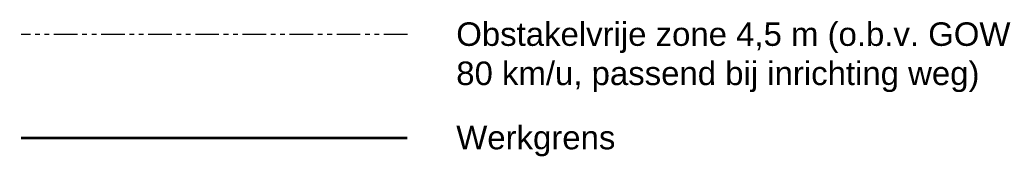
# Model space of a CAD drawing. Header units: metres. Extents: x 233718 to 238088, y 502342 to 506323.
# Tile 12 of 17: x 235416 to 235520, y 502944 to 502959. Entities that reach past the tile are written whole.
import ezdxf

# ---------------------------------------------------------------- set-up
doc = ezdxf.new("R2010")
doc.units = ezdxf.units.M
doc.linetypes.add('PHANTOM', pattern=[2.5, 1.25, -0.25, 0.25, -0.25, 0.25, -0.25])
doc.layers.add('Goud-obstakelvrije ruimte', color=102, linetype='PHANTOM')
doc.layers.add('Goud-werkgrens', color=210, linetype='PHANTOM')
doc.layers.add('Goud-ontwerp', color=7, linetype='Continuous', lineweight=35)
doc.styles.add('arial', font='arial.ttf')

msp = doc.modelspace()

# ---------------------------------------------------------------- linework, layer by layer
at = {"layer": 'Goud-obstakelvrije ruimte', "ltscale": 2}
msp.add_line((235457.06, 502957.32), (235416.07, 502957.32), dxfattribs=at)
at = {"layer": 'Goud-werkgrens', "const_width": 0.3, "flags": 128}
msp.add_lwpolyline([(235457.06, 502946.32), (235416.07, 502946.32)], dxfattribs=at)

# ---------------------------------------------------------------- texts
at = {"layer": 'Goud-ontwerp', "color": 7, "linetype": 'Continuous', "char_height": 2.5, "attachment_point": 1, "style": 'arial'}
for s, width, insert in [('Obstakelvrije zone 4,5 m (o.b.v. GOW 80 km/u, passend bij inrichting weg)', 60.2836, (235462.24, 502958.62)), ('Werkgrens', 105.0607, (235462.24, 502947.62))]:
    msp.add_mtext_dynamic_manual_height_columns(s, width=width, gutter_width=2.5, heights=[0], dxfattribs=dict(at, insert=insert))

doc.saveas('drawing.dxf')
